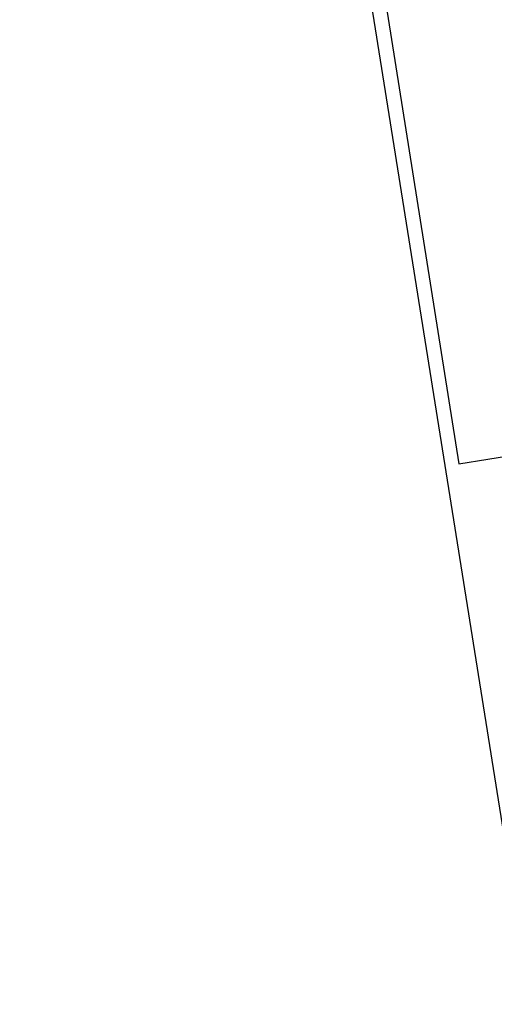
# Model space of a CAD drawing. Extents: x 447827 to 448299, y 438389 to 439851.
# Tile 2 of 116: x 447827 to 447994, y 438677 to 439023. Entities that reach past the tile are written whole.
import ezdxf

# ---------------------------------------------------------------- set-up
doc = ezdxf.new("R2010")
doc.units = 0
doc.header["$LTSCALE"] = 2
doc.header["$MEASUREMENT"] = 0
doc.linetypes.add('AUSGEZOGEN', pattern=[0])
doc.layers.get('0').update_dxf_attribs({"linetype": 'AUSGEZOGEN'})
for name, color, linetype in [('FBRTOP', 250, 'AUSGEZOGEN'), ('Planeinteilung', 250, 'CONTINUOUS'), ('RAHMEN', 7, 'AUSGEZOGEN')]:
    doc.layers.add(name, color=color, linetype=linetype)

# ---------------------------------------------------------------- blocks, each defined once
blk = doc.blocks.new('1135297')
blk.add_line((0, 0), (1135, 0))
at = {"layer": 'RAHMEN'}
for p, q in [((950, 5), (950, 292)), ((25, 5), (950, 5))]:
    blk.add_line(p, q, dxfattribs=at)

msp = doc.modelspace()

# ---------------------------------------------------------------- linework, layer by layer
at = {"layer": 'FBRTOP'}
for points in [[(448034.37, 439384.93, -0.000001), (448050.09, 439286.17, -0.000002), (448057.94, 439236.79)], [(448068.2, 439390.31, -0.000001), (448083.91, 439291.55, -0.000002), (448091.77, 439242.17)], [(448115.34, 439094.04, 0.000001), (448125.16, 439032.31, -0.000001), (448134.98, 438970.59, -0.000001), (448138.91, 438945.9, 0.000002), (448142.84, 438921.21, 0.000007), (448144.8, 438908.87, -0.000017), (448146.77, 438896.52), (448150.7, 438871.83), (448152.01, 438863.56, 0.001038), (448152.83, 438858.47, 0.000474), (448154.67, 438847.31, 0.002138), (448156.32, 438837.58, 0.001413), (448158.92, 438822.87, 0.001696), (448161.07, 438811.18, 0.001564), (448163.48, 438798.51, 0.001572), (448165.87, 438786.36, 0.001569), (448168.34, 438774.2, 0.001557), (448170.88, 438762.09, 0.001551), (448173.5, 438749.96, 0.00156), (448176.21, 438737.81, 0.001572), (448178.97, 438725.78, 0.001571), (448181.8, 438713.78, 0.000235), (448182.24, 438711.95, 0.001553)], [(448081.52, 439088.65, 0.000001), (448091.34, 439026.93, -0.000001), (448101.16, 438965.21, -0.000001), (448105.09, 438940.52, 0.000002), (448109.02, 438915.83, 0.000007), (448110.98, 438903.48, -0.000017), (448112.94, 438891.14), (448116.87, 438866.45), (448118.2, 438858.11, 0.001038), (448119.03, 438852.94, 0.000474), (448120.89, 438841.61, 0.002138), (448122.57, 438831.73, 0.001412), (448125.22, 438816.79, 0.001697), (448127.4, 438804.89, 0.001564), (448129.85, 438792, 0.001572), (448132.28, 438779.64, 0.001569), (448134.79, 438767.28, 0.001557), (448137.38, 438754.96, 0.001551), (448140.05, 438742.61, 0.00156), (448142.8, 438730.26, 0.001572), (448145.61, 438718.02, 0.001476), (448148.31, 438706.55, 0.001556)]]:
    msp.add_lwpolyline(points, format="xyb", dxfattribs=at)

# ---------------------------------------------------------------- block references
at = {"layer": 'Planeinteilung', "linetype": 'Continuous', "rotation": 279.041149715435}
msp.add_blockref('1135297', (447827.12, 439804.72), dxfattribs=at)

doc.saveas('drawing.dxf')
